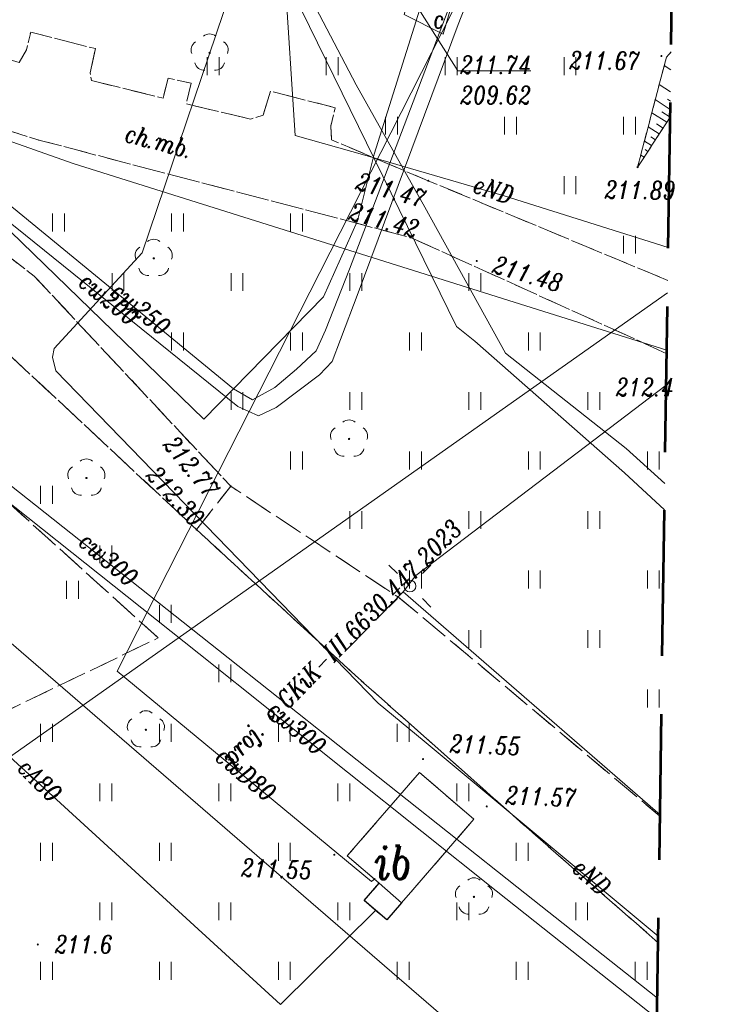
# Model space of a CAD drawing. Header units: metres. Extents: x 7415312 to 7415578, y 5538064 to 5538378.
# Tile 51 of 83: x 7415453 to 7415482, y 5538180 to 5538222. Entities that reach past the tile are written whole.
import ezdxf

# ---------------------------------------------------------------- set-up
doc = ezdxf.new("R2010")
doc.units = ezdxf.units.M
doc.header["$MEASUREMENT"] = 0
for name, pattern in [('1.0_0.5', [1.5, 1, -0.5]), ('1.5_0.5', [2, 1.5, -0.5]), ('DGN Style 3', [8.565382, 6.11813, -2.447252])]:
    doc.linetypes.add(name, pattern=pattern)
for name, color, linetype, lineweight in [('BUBZ01', 7, 'Continuous', 0), ('chodnik', 7, 'Continuous', 0), ('chodnik-Atr17', 7, 'Continuous', 0), ('drzewo liściaste', 7, 'Continuous', 0), ('inna budowla', 7, 'Continuous', 0), ('inna budowla-Atr17', 7, 'Continuous', 0), ('komora podziemna', 7, 'Continuous', 0), ('krawężnik', 7, 'Continuous', 0), ('latarnia', 7, 'Continuous', 0), ('pikieta naturalna', 7, 'Continuous', 0), ('pikieta naturalna-Atr2', 7, 'Continuous', 0), ('pikieta sztuczna', 7, 'Continuous', 0), ('pikieta sztuczna-Atr2', 7, 'Continuous', 0), ('przewód ciepłowniczy', 7, 'Continuous', 0), ('przewód ciepłowniczy-Atr1', 7, 'Continuous', 0), ('przewód elektroenergetyczny podziemny', 7, 'Continuous', 0), ('przewód elektroenergetyczny podziemny - ob. projektowany', 7, 'Continuous', 0), ('przewód elektroenergetyczny podziemny - ob. projektowany-Atr1', 7, 'Continuous', 0), ('przewód elektroenergetyczny podziemny-Atr1', 7, 'Continuous', 0), ('przewód telekomunikacyjny podziemny', 7, 'Continuous', 0), ('rzedna-Atr2', 7, 'Continuous', 0), ('rzedna-Atr3', 7, 'Continuous', 0), ('trawnik', 7, 'Continuous', 0), ('Warstwa 15', 7, 'Continuous', 0), ('właz do komory lub kanału - okrągły-Atr17', 7, 'Continuous', 0)]:
    doc.layers.add(name, color=color, linetype=linetype, lineweight=lineweight)
doc.styles.get("Standard").update_dxf_attribs({"font": 'Working1250.shx', "width": 0.75})

# ---------------------------------------------------------------- blocks, each defined once
blk = doc.blocks.new('TU04')
at = {"color": 0, "linetype": 'Continuous', "lineweight": 13, "ltscale": 10}
for p, q in [((0, 0), (0, 7.5)), ((5, 0), (5, 7.5))]:
    blk.add_line(p, q, dxfattribs=at)
blk = doc.blocks.new('SM01')
at = {"color": 0, "linetype": 'Continuous', "lineweight": 13, "ltscale": 10}
for p, q in [((-5.3, 5.31), (-8.83, 8.84)), ((5.31, 5.31), (8.84, 8.84)), ((-5.3, -5.3), (-8.83, -8.83)), ((5.31, -5.3), (8.84, -8.83))]:
    blk.add_line(p, q, dxfattribs=at)
blk.add_circle((0, 0), 2.5, dxfattribs=at)
blk = doc.blocks.new('PW01_1')
at = {"layer": 'pikieta sztuczna', "linetype": 'Continuous', "lineweight": 13}
h = blk.add_hatch(color=7, dxfattribs=at)
edge = h.paths.add_edge_path()
edge.add_arc((0, 0), 0.45, 0, 360)
blk = doc.blocks.new('PW01_2')
at = {"layer": 'pikieta naturalna', "linetype": 'Continuous', "lineweight": 13}
h = blk.add_hatch(color=7, dxfattribs=at)
edge = h.paths.add_edge_path()
edge.add_arc((0, 0), 0.45, 0, 360)
blk = doc.blocks.new('OP021_1')
at = {"layer": 'drzewo liściaste', "linetype": 'Continuous', "lineweight": 13}
h = blk.add_hatch(color=96, dxfattribs=at)
edge = h.paths.add_edge_path()
edge.add_arc((0, 0), 0.5, 0, 360)
at = {"layer": 'drzewo liściaste', "color": 96, "linetype": 'Continuous', "lineweight": 13}
for centre, start, end in [((-3.8, 1.24), 121.308, 202.548), ((0, 4), 49.272, 130.728), ((3.8, 1.24), 337.452, 58.692), ((-2.35, -3.24), 193.221, 274.871), ((2.35, -3.24), 265.129, 346.779)]:
    blk.add_arc(centre, 4, start, end, dxfattribs=at)

msp = doc.modelspace()

# ---------------------------------------------------------------- linework, layer by layer
at = {"layer": 'BUBZ01', "color": 7, "linetype": '1.0_0.5', "lineweight": 13, "flags": 128}
msp.add_lwpolyline([(7415480.729, 5538220.486), (7415480.53, 5538220.26), (7415479.32, 5538215.64), (7415480.689, 5538217.744)], dxfattribs=at)
msp.add_lwpolyline([(7415480.729, 5538220.486), (7415480.53, 5538220.26), (7415479.32, 5538215.64), (7415480.689, 5538217.744)], dxfattribs=at)
at = {"layer": 'BUBZ01', "color": 7, "linetype": 'Continuous', "lineweight": 13, "flags": 128}
for points in [[(7415480.718, 5538219.728), (7415480.44, 5538219.91)], [(7415480.705, 5538218.81), (7415480.23, 5538219.12)], [(7415480.694, 5538218.065), (7415480.06, 5538218.48)], [(7415480.699, 5538218.416), (7415480.57, 5538218.5)], [(7415480.55, 5538217.53), (7415479.92, 5538217.93)], [(7415480.689, 5538217.741), (7415480.34, 5538217.97)], [(7415480.23, 5538217.04), (7415479.76, 5538217.34)], [(7415480.39, 5538217.28), (7415480.12, 5538217.46)], [(7415479.91, 5538216.55), (7415479.61, 5538216.74)], [(7415480.07, 5538216.79), (7415479.88, 5538216.92)], [(7415479.75, 5538216.3), (7415479.64, 5538216.38)], [(7415479.59, 5538216.06), (7415479.45, 5538216.15)]]:
    msp.add_lwpolyline(points, dxfattribs=at)
at = {"layer": 'chodnik', "color": 7, "linetype": '1.0_0.5', "lineweight": 13, "flags": 128}
for points in [[(7415480.589, 5538210.88), (7415470.52, 5538215.07), (7415466.45, 5538216.79), (7415466.42, 5538217.37), (7415466.61, 5538218.14), (7415463.89, 5538218.83), (7415463.58, 5538217.82), (7415463.05, 5538217.66), (7415460.35, 5538218.3), (7415460.55, 5538219.17), (7415459.58, 5538219.38), (7415459.37, 5538218.54), (7415456.36, 5538219.28), (7415456.31, 5538219.61), (7415456.53, 5538220.62), (7415453.81, 5538221.32), (7415453.63, 5538220.57), (7415453.33, 5538220.04), (7415446.75, 5538222.01), (7415437.24, 5538225.34), (7415441.17, 5538217.45), (7415444.69, 5538215.09), (7415448.61, 5538211.77), (7415460.78, 5538200.41), (7415462.22, 5538202.23), (7415453.96, 5538211.06), (7415446.01, 5538217.19), (7415445.69, 5538217.67), (7415445.64, 5538217.86), (7415445.63, 5538218.06), (7415445.72, 5538218.45), (7415445.83, 5538218.62), (7415445.96, 5538218.77), (7415446.11, 5538218.89), (7415446.29, 5538218.98), (7415446.48, 5538219.04), (7415446.68, 5538219.05), (7415446.88, 5538219.04), (7415454.15, 5538216.78), (7415469.77, 5538212.69), (7415478.98, 5538208.52), (7415480.544, 5538207.793)], [(7415480.26, 5538188.367), (7415472.09, 5538195.22), (7415469.27, 5538197.57), (7415462.22, 5538202.23), (7415460.78, 5538200.41), (7415467.46, 5538194.28), (7415474.37, 5538188.15), (7415480.183, 5538183.055)]]:
    msp.add_lwpolyline(points, dxfattribs=at)
at = {"layer": 'inna budowla', "color": 7, "linetype": 'Continuous', "lineweight": 13, "flags": 128}
msp.add_lwpolyline([(7415467.11, 5538186.7), (7415468.46, 5538185.55), (7415469.4, 5538184.73), (7415469.87, 5538185.27), (7415472.43, 5538188.24), (7415470.15, 5538190.21), (7415467.11, 5538186.7)], close=True, dxfattribs=at)
at = {"layer": 'komora podziemna', "color": 211, "linetype": 'Continuous', "lineweight": 13, "flags": 128}
msp.add_lwpolyline([(7415469.96, 5538223.59), (7415471.68, 5538223.08), (7415471.15, 5538221.23), (7415469.5, 5538222.05), (7415469.96, 5538223.59)], close=True, dxfattribs=at)
at = {"layer": 'krawężnik', "color": 7, "linetype": 'Continuous', "lineweight": 30, "flags": 128}
msp.add_lwpolyline([(7415469.4, 5538184.73), (7415468.78, 5538184.01), (7415467.82, 5538184.82), (7415468.46, 5538185.55)], dxfattribs=at)
at = {"layer": 'pikieta naturalna', "color": 7, "linetype": 'Continuous', "lineweight": 13}
msp.add_arc((7415480.49, 5538206.06), 0.045, 49.6494, 308.6772, dxfattribs=at)
at = {"layer": 'przewód ciepłowniczy', "color": 211, "linetype": 'Continuous', "lineweight": 13, "flags": 128}
for points in [[(7415441.72, 5538214.67), (7415445.3, 5538218.85), (7415445.95, 5538219.56), (7415446.59, 5538219.05), (7415453.08, 5538213.92), (7415462.33, 5538206.33), (7415463.13, 5538205.87), (7415464.07, 5538206.38), (7415464.98, 5538207.15), (7415465.81, 5538207.93), (7415466.2, 5538208.79), (7415467.21, 5538211.35), (7415471.47, 5538222.55), (7415475.57, 5538233.83), (7415476.04, 5538234.56), (7415476.92, 5538234.27), (7415480.87, 5538232.66), (7415480.907, 5538232.65)], [(7415468.29, 5538185.75), (7415468.13, 5538185.62), (7415457.44, 5538194.47), (7415471.51, 5538222.13), (7415475.63, 5538234.18)], [(7415480.899, 5538232.121), (7415477.34, 5538233.35), (7415476.48, 5538233.64), (7415471.78, 5538221.64), (7415467.57, 5538210.36), (7415466.83, 5538208.4), (7415466.48, 5538207.48), (7415465.95, 5538206.92), (7415464.13, 5538205.54), (7415463.39, 5538205.19), (7415462.52, 5538205.59), (7415453.15, 5538213.13), (7415446.7, 5538218.24), (7415445.96, 5538218.8), (7415445.29, 5538218.11), (7415442.08, 5538214.34)], [(7415470.17, 5538222.28), (7415468.24, 5538216.19), (7415467.54, 5538213.38), (7415466.12, 5538210.19), (7415461.09, 5538205.05), (7415446.25, 5538219.44), (7415440.44, 5538212.75)], [(7415468.31, 5538184.42), (7415464.31, 5538180.46), (7415447.79, 5538195.56), (7415439.48, 5538203.69), (7415429.66, 5538211.53)], [(7415445.21, 5538208.45), (7415445.04, 5538208.27), (7415448.34, 5538205.16), (7415460.87, 5538195.2), (7415473.38, 5538185.24)], [(7415474.24, 5538185.4), (7415461.7, 5538195.34), (7415449.28, 5538205.18), (7415445.38, 5538208.61), (7415445.21, 5538208.45)], [(7415480.149, 5538180.717), (7415474.24, 5538185.4)], [(7415473.38, 5538185.24), (7415480.136, 5538179.87)]]:
    msp.add_lwpolyline(points, dxfattribs=at)
at = {"layer": 'przewód elektroenergetyczny podziemny', "color": 1, "linetype": 'Continuous', "lineweight": 13, "flags": 128}
for points in [[(7415481.498, 5538273.114), (7415480.62, 5538270.93), (7415480.25, 5538270.13), (7415477.22, 5538262.1), (7415474.17, 5538255.18), (7415470.87, 5538245.97), (7415470.29, 5538241.71), (7415467.95, 5538237.53), (7415466.54, 5538233.35), (7415466.34, 5538231.46), (7415466.12, 5538229.97), (7415465.77, 5538226.18), (7415465.18, 5538223.52), (7415467.49, 5538219.1), (7415470.38, 5538213.96), (7415473.76, 5538207.82), (7415478.84, 5538203.82), (7415480.464, 5538202.345)], [(7415480.609, 5538212.271), (7415473.71, 5538214.43), (7415467.86, 5538216.14), (7415464.92, 5538216.97), (7415464.49, 5538223.68), (7415471.53, 5538243.6), (7415474.44, 5538251.57), (7415478.72, 5538263.33), (7415481.461, 5538270.569)], [(7415480.546, 5538207.955), (7415455.6, 5538215.8), (7415448.84, 5538218.17), (7415434.18, 5538231.57), (7415433.46, 5538232.75), (7415433.31, 5538233.91), (7415433.77, 5538235.57), (7415433.89, 5538236.08)], [(7415480.187, 5538183.322), (7415470.35, 5538191.52), (7415468.41, 5538193.12), (7415454.86, 5538207.08), (7415454.72, 5538207.65), (7415454.8, 5538208.02), (7415458.49, 5538212.04), (7415462.54, 5538224.01)], [(7415480.448, 5538201.249), (7415478.77, 5538202.8), (7415472.48, 5538208.33), (7415471.71, 5538208.94), (7415464.49, 5538223.68), (7415462.54, 5538224.01)], [(7415480.261, 5538188.431), (7415469.46, 5538197.79), (7415470, 5538198.48), (7415480.525, 5538206.48)]]:
    msp.add_lwpolyline(points, dxfattribs=at)
at = {"layer": 'przewód elektroenergetyczny podziemny - ob. projektowany', "color": 1, "linetype": '1.5_0.5', "lineweight": 13, "flags": 128}
msp.add_lwpolyline([(7415469.46, 5538197.79), (7415466.73, 5538195)], dxfattribs=at)
at = {"layer": 'przewód telekomunikacyjny podziemny', "color": 40, "linetype": 'Continuous', "lineweight": 13, "flags": 128}
for points in [[(7415480.025, 5538172.272), (7415431.93, 5538213.82), (7415438, 5538234.57), (7415454.04, 5538297.24), (7415454.01, 5538297.85), (7415460.89, 5538323.55), (7415464.52, 5538336.5)], [(7415422.31, 5538194.27), (7415445.85, 5538185.88), (7415480.582, 5538210.366)]]:
    msp.add_lwpolyline(points, dxfattribs=at)
at = {"layer": 'rzedna-Atr2', "color": 7, "lineweight": 13, "flags": 128}
msp.add_lwpolyline([(7415470.19, 5538222.17), (7415471.76, 5538219.69), (7415474.837, 5538219.69)], dxfattribs=at)
at = {"layer": 'trawnik', "color": 7, "linetype": '1.0_0.5', "lineweight": 13, "flags": 128}
for points in [[(7415480.777, 5538223.774), (7415475.9, 5538223.69), (7415466.07, 5538223.6), (7415444.01, 5538233.31), (7415437.92, 5538235.73), (7415436.8, 5538236.16), (7415434.63, 5538228.4), (7415437.24, 5538225.34), (7415446.75, 5538222.01), (7415453.33, 5538220.04), (7415453.63, 5538220.57), (7415453.81, 5538221.32), (7415456.53, 5538220.62), (7415456.31, 5538219.61), (7415456.36, 5538219.28), (7415459.37, 5538218.54), (7415459.58, 5538219.38), (7415460.55, 5538219.17), (7415460.35, 5538218.3), (7415463.05, 5538217.66), (7415463.58, 5538217.82), (7415463.89, 5538218.83), (7415466.61, 5538218.14), (7415466.42, 5538217.37), (7415466.45, 5538216.79), (7415470.52, 5538215.07), (7415480.589, 5538210.88)], [(7415480.689, 5538217.744), (7415479.32, 5538215.64), (7415480.53, 5538220.26), (7415480.729, 5538220.486)], [(7415480.544, 5538207.793), (7415478.98, 5538208.52), (7415469.77, 5538212.69), (7415454.15, 5538216.78), (7415446.88, 5538219.04), (7415446.68, 5538219.05), (7415446.48, 5538219.04), (7415446.29, 5538218.98), (7415446.11, 5538218.89), (7415445.96, 5538218.77), (7415445.83, 5538218.62), (7415445.72, 5538218.45), (7415445.63, 5538218.06), (7415445.64, 5538217.86), (7415445.69, 5538217.67), (7415446.01, 5538217.19), (7415453.96, 5538211.06), (7415462.22, 5538202.23), (7415469.27, 5538197.57), (7415472.09, 5538195.22), (7415480.26, 5538188.367)], [(7415480.183, 5538183.055), (7415474.37, 5538188.15), (7415467.46, 5538194.28), (7415460.78, 5538200.41), (7415448.61, 5538211.77), (7415444.69, 5538215.09), (7415441.17, 5538217.45), (7415439.25, 5538218.26), (7415438.32, 5538218.59), (7415436.57, 5538218.26), (7415434.69, 5538217.38), (7415432.1, 5538212.83), (7415430.26, 5538209.55), (7415429.47, 5538208.12), (7415427.76, 5538203.16), (7415427.62, 5538197.07), (7415427.83, 5538194.28), (7415429.24, 5538192.47), (7415431.46, 5538191.4), (7415431.57, 5538191.63), (7415436.55, 5538191.85), (7415436.7, 5538191.66), (7415437.04, 5538191.94), (7415437.23, 5538192.07), (7415437.5, 5538192.05), (7415437.7, 5538191.89), (7415437.93, 5538191.26), (7415439.2, 5538190.9), (7415439.58, 5538191.16), (7415440.01, 5538191.58), (7415440.36, 5538191.8), (7415440.24, 5538192.03), (7415431.22, 5538203.12), (7415442.55, 5538210.86), (7415459.17, 5538195.86), (7415443.67, 5538188.41), (7415443.46, 5538188.56), (7415443.16, 5538188.2), (7415442.74, 5538187.89), (7415442.09, 5538187.57), (7415441.57, 5538187.55), (7415441.1, 5538187.56), (7415440.52, 5538187.74), (7415439.98, 5538188.11), (7415439.57, 5538188.59), (7415439.34, 5538189.03), (7415439.23, 5538189.51), (7415438.97, 5538189.5), (7415436.61, 5538189.86), (7415434.09, 5538190.02), (7415433.7, 5538189.96), (7415433.05, 5538189.63), (7415432.52, 5538188.72), (7415432.64, 5538187.36), (7415433.24, 5538186.53), (7415436.91, 5538185.36), (7415437.16, 5538185.14), (7415445.61, 5538179.8), (7415448.94, 5538177.65), (7415456.02, 5538174.9), (7415469.65, 5538167.24), (7415472.527, 5538165.025)]]:
    msp.add_lwpolyline(points, dxfattribs=at)
for points in [[(7415440.24, 5538192.03), (7415440.36, 5538191.8), (7415440.97, 5538192.08), (7415441.51, 5538192.09), (7415442.23, 5538192.07), (7415442.75, 5538191.79), (7415443.17, 5538191.46), (7415443.58, 5538190.94), (7415443.77, 5538190.34), (7415443.8, 5538189.73), (7415443.72, 5538189), (7415443.46, 5538188.56), (7415443.67, 5538188.41), (7415459.17, 5538195.86), (7415442.55, 5538210.86), (7415431.22, 5538203.12), (7415440.24, 5538192.03)], [(7415470.15, 5538190.21), (7415472.43, 5538188.24), (7415469.87, 5538185.27), (7415469.4, 5538184.73), (7415468.78, 5538184.01), (7415467.82, 5538184.82), (7415468.46, 5538185.55), (7415467.11, 5538186.7), (7415470.15, 5538190.21)]]:
    msp.add_lwpolyline(points, close=True, dxfattribs=at)
at = {"layer": 'Warstwa 15', "color": 7, "linetype": 'DGN Style 3', "lineweight": 53, "flags": 128}
msp.add_lwpolyline([(7415339.16, 5538338.21), (7415341.35, 5538164.22), (7415479.92, 5538165.07), (7415482.46, 5538338.99), (7415339.16, 5538338.21)], close=True, dxfattribs=at)

# ---------------------------------------------------------------- block references
at = {"layer": 'drzewo liściaste', "color": 96, "linetype": 'Continuous', "lineweight": 13, "xscale": 0.1, "yscale": 0.1, "zscale": 0.1}
for p in [(7415461.33, 5538220.44), (7415458.98, 5538211.81), (7415467.19, 5538204.22), (7415456.15, 5538202.58), (7415458.65, 5538192), (7415472.44, 5538184.98)]:
    msp.add_blockref('OP021_1', p, dxfattribs=at)
at = {"layer": 'latarnia', "color": 7, "linetype": 'Continuous', "lineweight": 13, "xscale": 0.1, "yscale": 0.1, "zscale": 0.1}
msp.add_blockref('SM01', (7415469.75, 5538198.04), dxfattribs=at)
at = {"layer": 'pikieta naturalna', "color": 7, "linetype": 'Continuous', "lineweight": 13, "xscale": 0.1, "yscale": 0.1, "zscale": 0.1}
msp.add_blockref('PW01_2', (7415454.11, 5538182.98), dxfattribs=at)
at = {"layer": 'pikieta sztuczna', "color": 7, "linetype": 'Continuous', "lineweight": 13, "xscale": 0.1, "yscale": 0.1, "zscale": 0.1}
for p in [(7415480.32, 5538220.31), (7415479.32, 5538215.64), (7415470.52, 5538215.07), (7415469.77, 5538212.69), (7415472.56, 5538211.7), (7415462.22, 5538202.23), (7415460.78, 5538200.41), (7415470.3, 5538190.77), (7415472.98, 5538188.78), (7415466.57, 5538186.75)]:
    msp.add_blockref('PW01_1', p, dxfattribs=at)
at = {"layer": 'trawnik', "color": 7, "linetype": 'Continuous', "lineweight": 13, "xscale": 0.1, "yscale": 0.1, "zscale": 0.1}
for p in [(7415461.229, 5538219.509), (7415466.229, 5538219.509), (7415471.229, 5538219.509), (7415476.229, 5538219.509), (7415468.729, 5538217.009), (7415473.729, 5538217.009), (7415478.729, 5538217.009), (7415476.229, 5538214.509), (7415454.729, 5538212.939), (7415459.729, 5538212.939), (7415464.729, 5538212.939), (7415478.729, 5538212.009), (7415457.229, 5538210.439), (7415462.229, 5538210.439), (7415467.229, 5538210.439), (7415472.229, 5538210.439), (7415459.729, 5538207.939), (7415464.729, 5538207.939), (7415469.729, 5538207.939), (7415474.729, 5538207.939), (7415462.229, 5538205.439), (7415467.229, 5538205.439), (7415472.229, 5538205.439), (7415477.229, 5538205.439), (7415464.729, 5538202.939), (7415469.729, 5538202.939), (7415474.729, 5538202.939), (7415479.729, 5538202.939), (7415454.219, 5538201.499), (7415467.229, 5538200.439), (7415472.229, 5538200.439), (7415477.229, 5538200.439), (7415456.719, 5538198.999), (7415469.729, 5538197.939), (7415474.729, 5538197.939), (7415479.729, 5538197.939), (7415455.319, 5538197.509), (7415459.219, 5538196.499), (7415472.229, 5538195.439), (7415477.229, 5538195.439), (7415461.719, 5538193.999), (7415479.729, 5538192.939), (7415454.219, 5538191.499), (7415459.219, 5538191.499), (7415464.219, 5538191.499), (7415469.219, 5538191.499), (7415456.719, 5538188.999), (7415461.719, 5538188.999), (7415466.719, 5538188.999), (7415471.719, 5538188.999), (7415454.219, 5538186.499), (7415459.219, 5538186.499), (7415464.219, 5538186.499), (7415474.219, 5538186.499), (7415456.719, 5538183.999), (7415461.719, 5538183.999), (7415466.719, 5538183.999), (7415471.719, 5538183.999), (7415476.719, 5538183.999), (7415454.219, 5538181.499), (7415459.219, 5538181.499), (7415464.219, 5538181.499), (7415469.219, 5538181.499), (7415474.219, 5538181.499), (7415479.219, 5538181.499)]:
    msp.add_blockref('TU04', p, dxfattribs=at)

# ---------------------------------------------------------------- texts
at = {"layer": 'chodnik-Atr17', "color": 7, "lineweight": 13, "insert": (7415457.717, 5538216.728), "char_height": 0.75, "attachment_point": 7, "rotation": 345.327, "line_spacing_factor": 0.6}
msp.add_mtext('\\FITALIC_1250;\\H1x;\\W0.8;ch.mb.', dxfattribs=at)
at = {"layer": 'inna budowla-Atr17', "color": 7, "lineweight": 30, "insert": (7415469.04, 5538186.427), "char_height": 1.39522, "attachment_point": 5, "line_spacing_factor": 0.6}
msp.add_mtext('\\FITALIC_1250;\\H1x;\\W0.8;ib', dxfattribs=at)
at = {"layer": 'pikieta naturalna-Atr2', "color": 7, "lineweight": 13, "char_height": 0.75, "attachment_point": 7, "line_spacing_factor": 0.6}
for s, insert in [('\\FITALIC_1250;\\H1x;\\W0.8;212.4', (7415478.407, 5538206.019)), ('\\FITALIC_1250;\\H1x;\\W0.8;211.6', (7415454.82, 5538182.61))]:
    msp.add_mtext(s, dxfattribs=dict(at, insert=insert))
at = {"layer": 'pikieta sztuczna-Atr2', "color": 7, "lineweight": 13, "char_height": 0.75, "attachment_point": 7, "line_spacing_factor": 0.6}
for s, insert, rotation in [('\\FITALIC_1250;\\H1x;\\W0.8;211.67', (7415476.447, 5538219.76), 359.409), ('\\FITALIC_1250;\\H1x;\\W0.8;211.47', (7415467.423, 5538214.719), 344.518), ('\\FITALIC_1250;\\H1x;\\W0.8;211.89', (7415477.933, 5538214.321), 359.409), ('\\FITALIC_1250;\\H1x;\\W0.8;211.42', (7415467.133, 5538213.449), 344.495), ('\\FITALIC_1250;\\H1x;\\W0.8;211.48', (7415473.17, 5538211.22), 343.739), ('\\FITALIC_1250;\\H1x;\\W0.8;212.77', (7415459.337, 5538203.961), 309.523), ('\\FITALIC_1250;\\H1x;\\W0.8;212.30', (7415458.616, 5538202.661), 312.477), ('\\FITALIC_1250;\\H1x;\\W0.8;211.55', (7415471.42, 5538191.05), 357.814), ('\\FITALIC_1250;\\H1x;\\W0.8;211.57', (7415473.76, 5538188.88), 357.814), ('\\FITALIC_1250;\\H1x;\\W0.8;211.55', (7415462.65, 5538185.84), 357.814)]:
    msp.add_mtext(s, dxfattribs=dict(at, insert=insert, rotation=rotation))
at = {"layer": 'przewód ciepłowniczy-Atr1', "color": 211, "lineweight": 13, "char_height": 0.75, "attachment_point": 8, "line_spacing_factor": 0.6}
for s, insert, rotation in [('\\FITALIC_1250;\\H1x;\\W0.8;cw200', (7415456.863, 5538209.815), 321.176), ('\\FITALIC_1250;\\H1x;\\W0.8;cw250', (7415458.201, 5538209.397), 320.63), ('\\FITALIC_1250;\\H1x;\\W0.8;cw300', (7415456.837, 5538198.88), 319.317), ('\\FITALIC_1250;\\H1x;\\W0.8;cw300', (7415464.747, 5538191.801), 319.163), ('\\FITALIC_1250;\\H1x;\\W0.8;cwD80', (7415462.621, 5538189.847), 320.38), ('\\FITALIC_1250;\\H1x;\\W0.8;cA80', (7415453.934, 5538189.612), 315.235)]:
    msp.add_mtext(s, dxfattribs=dict(at, insert=insert, rotation=rotation))
at = {"layer": 'przewód elektroenergetyczny podziemny - ob. projektowany-Atr1', "color": 1, "lineweight": 13, "insert": (7415467.319, 5538195.245), "char_height": 0.75, "attachment_point": 8, "rotation": 45.622, "line_spacing_factor": 0.6}
msp.add_mtext('\\FITALIC_1250;\\H1x;\\W0.8;proj. e GKiK-III.6630.447.2023', dxfattribs=at)
at = {"layer": 'przewód elektroenergetyczny podziemny-Atr1', "color": 1, "lineweight": 13, "char_height": 0.75, "attachment_point": 8, "line_spacing_factor": 0.6}
for insert, rotation in [((7415473.15, 5538214.333), 341.44), ((7415477.142, 5538185.535), 317.864)]:
    msp.add_mtext('\\FITALIC_1250;\\H1x;\\W0.8;eND', dxfattribs=dict(at, insert=insert, rotation=rotation))
at = {"layer": 'rzedna-Atr2', "color": 211, "lineweight": 13, "insert": (7415471.87, 5538219.563), "char_height": 0.75, "attachment_point": 7, "line_spacing_factor": 0.6}
msp.add_mtext('\\FITALIC_1250;\\H1x;\\W0.8;211.74', dxfattribs=at)
at = {"layer": 'rzedna-Atr3', "color": 211, "lineweight": 13, "insert": (7415471.87, 5538218.288), "char_height": 0.75, "attachment_point": 7, "line_spacing_factor": 0.6}
msp.add_mtext('\\FITALIC_1250;\\H1x;\\W0.8;209.62', dxfattribs=at)
at = {"layer": 'właz do komory lub kanału - okrągły-Atr17', "color": 7, "lineweight": 13, "insert": (7415470.73, 5538221.48), "char_height": 0.75, "attachment_point": 7, "line_spacing_factor": 0.6}
msp.add_mtext('\\FITALIC_1250;\\H1x;\\W0.8;c', dxfattribs=at)

doc.saveas('drawing.dxf')
